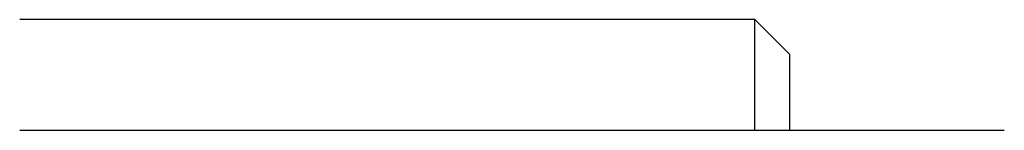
# Model space of a CAD drawing. Header units: millimetres. Extents: x 506 to 3445, y -268 to 1810.
# Tile 92 of 142: x 2360.57 to 2388.97, y 1331.07 to 1334.27. Entities that reach past the tile are written whole.
import ezdxf

# ---------------------------------------------------------------- set-up
doc = ezdxf.new("R2010")
doc.units = ezdxf.units.MM

msp = doc.modelspace()

# ---------------------------------------------------------------- linework, layer by layer
for p, q in [((2381.766, 1334.271), (2360.566, 1334.271)), ((2382.766, 1333.271), (2381.766, 1334.271)), ((2381.766, 1331.071), (2381.766, 1334.271)), ((2382.766, 1333.271), (2382.766, 1331.071)), ((2388.966, 1331.071), (2360.566, 1331.071))]:
    msp.add_line(p, q)

doc.saveas('drawing.dxf')
